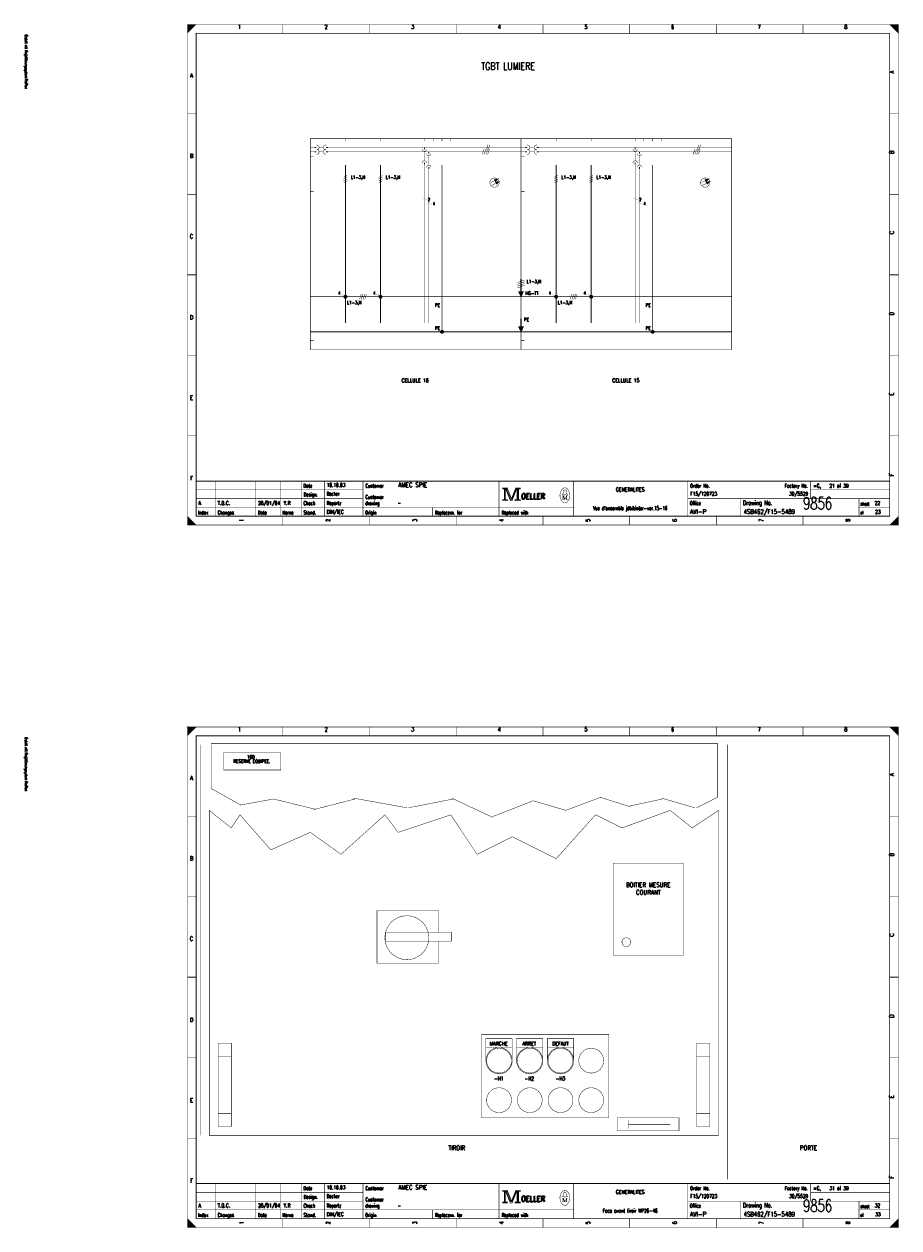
# Model space of a CAD drawing. Header units: centimetres. Extents: x 0 to 491, y -1040 to 69.
# Tile 156 of 181: x 91 to 141, y -120 to -51. Entities that reach past the tile are written whole.
import ezdxf
from ezdxf.enums import TextEntityAlignment as Align

# ---------------------------------------------------------------- set-up
doc = ezdxf.new("R2010")
doc.units = ezdxf.units.CM
doc.header["$MEASUREMENT"] = 0
doc.linetypes.add('GESTRICHELT', pattern=[3.75, 3, -0.75])
doc.linetypes.add('STRICH-PUNKT', pattern=[4.7, 3, -0.75, 0.2, -0.75])
doc.layers.get('0').update_dxf_attribs({"color": 9, "linetype": 'CONTINUOUS'})
doc.styles.get("Standard").update_dxf_attribs({"font": 'romans.shx', "bigfont": 'TXT.shx'})

msp = doc.modelspace()

# ---------------------------------------------------------------- linework, layer by layer
at = {"color": 0, "flags": 128}
for points, const_width in [([(100, -65.75), (100, -51.5), (140.5, -51.5), (140.5, -80), (100, -80), (100, -65.75)], 0.025), ([(100, -51.5), (100.5, -51.5), (100, -52), (100, -51.5)], 0.025), ([(100.025, -51.5), (100.025, -51.975), (100.05, -51.95), (100.05, -51.5), (100.075, -51.5), (100.075, -51.925), (100.1, -51.9), (100.1, -51.5), (100.125, -51.5), (100.125, -51.875), (100.15, -51.85), (100.15, -51.5), (100.175, -51.5), (100.175, -51.825), (100.2, -51.8)], 0.025), ([(100.2, -51.8), (100.2, -51.5), (100.225, -51.5), (100.225, -51.775), (100.25, -51.75), (100.25, -51.5), (100.275, -51.5), (100.275, -51.725), (100.3, -51.7), (100.3, -51.5), (100.325, -51.5), (100.325, -51.675), (100.35, -51.65), (100.35, -51.5), (100.375, -51.5)], 0.025), ([(100.375, -51.5), (100.375, -51.625), (100.4, -51.6), (100.4, -51.5), (100.425, -51.5), (100.425, -51.575), (100.45, -51.55), (100.45, -51.5), (100.475, -51.5), (100.475, -51.525)], 0.025), ([(140, -51.5), (140.5, -52), (140.475, -51.975), (140.475, -51.5), (140.45, -51.5), (140.45, -51.95), (140.425, -51.925), (140.425, -51.5), (140.4, -51.5), (140.4, -51.9), (140.375, -51.875), (140.375, -51.5), (140.35, -51.5), (140.35, -51.85), (140.325, -51.825)], 0.025), ([(140.15, -51.65), (140.15, -51.5), (140.125, -51.5), (140.125, -51.625), (140.1, -51.6), (140.1, -51.5), (140.075, -51.5), (140.075, -51.575), (140.05, -51.55), (140.05, -51.5), (140.025, -51.5), (140.025, -51.525)], 0.025), ([(140.325, -51.825), (140.325, -51.5), (140.3, -51.5), (140.3, -51.8), (140.275, -51.775), (140.275, -51.5), (140.25, -51.5), (140.25, -51.75), (140.225, -51.725), (140.225, -51.5), (140.2, -51.5), (140.2, -51.7), (140.175, -51.675), (140.175, -51.5), (140.15, -51.5)], 0.025), ([(117.509, -60.328), (117.494, -60.335), (117.501, -60.351)], 0.05), ([(117.659, -60.312), (117.501, -60.351), (117.541, -60.43), (117.659, -60.312)], 0.05), ([(129.509, -60.328), (129.494, -60.335), (129.501, -60.351)], 0.05), ([(129.659, -60.312), (129.501, -60.351), (129.541, -60.43), (129.659, -60.312)], 0.05), ([(117.579, -60.468), (117.564, -60.475), (117.571, -60.491)], 0.05), ([(117.729, -60.451), (117.571, -60.491), (117.611, -60.57), (117.729, -60.451)], 0.05), ([(129.579, -60.468), (129.564, -60.475), (129.571, -60.491)], 0.05), ([(129.729, -60.451), (129.571, -60.491), (129.611, -60.57), (129.729, -60.451)], 0.05), ([(119, -67), (118.85, -66.7), (119.15, -66.7), (119, -67)], 0.025), ([(118.88, -66.73), (119.12, -66.73), (119.1, -66.76), (118.89, -66.76), (118.91, -66.8), (119.09, -66.8), (119.07, -66.84), (118.93, -66.84), (118.95, -66.87), (119.06, -66.87), (119.04, -66.9), (118.96, -66.9), (118.98, -66.93), (119.03, -66.93), (119.01, -66.96)], 0.05), ([(119, -69), (118.85, -68.7), (119.15, -68.7), (119, -69)], 0.025), ([(118.88, -68.73), (119.12, -68.73), (119.1, -68.76), (118.89, -68.76), (118.91, -68.8), (119.09, -68.8), (119.07, -68.84), (118.93, -68.84), (118.95, -68.87), (119.06, -68.87), (119.04, -68.9), (118.96, -68.9), (118.98, -68.93), (119.03, -68.93), (119.01, -68.96)], 0.05), ([(117.95, -77.88), (117.95, -77.95), (118.05, -77.95), (118.05, -78.55), (117.95, -78.55), (117.95, -78.62), (118.22, -78.62), (118.22, -78.55), (118.12, -78.55), (118.12, -77.95), (118.22, -77.95), (118.22, -77.88), (117.95, -77.88)], 0.025), ([(118.07, -77.93), (118.07, -78.57), (118.1, -78.57), (118.1, -77.93)], 0.025), ([(118.12, -77.95), (118.39, -78.62), (118.49, -78.62), (118.76, -77.95)], 0.025), ([(118.18, -77.95), (118.42, -78.54), (118.46, -78.54)], 0.025), ([(118.22, -77.88), (118.46, -78.48), (118.7, -77.88)], 0.025), ([(118.22, -77.95), (118.44, -78.51), (118.47, -78.51)], 0.025), ([(118.46, -78.58), (118.49, -78.58), (118.74, -77.95)], 0.025), ([(118.46, -78.54), (118.48, -78.54), (118.72, -77.95)], 0.025), ([(118.76, -77.95), (118.76, -78.55), (118.66, -78.55), (118.66, -78.62), (118.71, -78.62)], 0.025), ([(118.7, -77.88), (118.7, -77.95), (118.8, -77.95), (118.8, -78.55), (118.7, -78.55), (118.7, -78.62), (118.97, -78.62), (118.97, -78.55), (118.87, -78.55), (118.87, -77.95), (118.97, -77.95), (118.97, -77.88), (118.7, -77.88)], 0.025), ([(118.78, -77.93), (118.78, -78.57), (118.83, -78.57), (118.83, -77.93), (118.85, -77.93), (118.85, -78.57)], 0.025), ([(121.48, -78.26), (121.35, -78.26), (121.35, -78.24), (121.4, -78.2), (121.43, -78.04)], 0.025), ([(121.48, -78.01), (121.48, -77.98), (121.52, -77.98), (121.52, -78.01)], 0.025), ([(121.52, -78.26), (121.65, -78.26), (121.65, -78.24), (121.6, -78.2), (121.57, -78.04)], 0.025), ([(121.39, -78.33), (121.39, -78.54), (121.35, -78.54)], 0.025), ([(121.39, -78.33), (121.48, -78.54), (121.51, -78.54)], 0.025), ([(100, -79.5), (100, -80), (100.5, -80), (100, -79.5), (100.025, -79.525), (100.025, -80), (100.05, -80), (100.05, -79.55), (100.075, -79.575), (100.075, -80), (100.1, -80), (100.1, -79.6), (100.125, -79.625), (100.125, -80), (100.15, -80)], 0.025), ([(140.475, -79.525), (140.475, -80), (140.45, -80), (140.45, -79.55), (140.425, -79.575), (140.425, -80), (140.4, -80), (140.4, -79.6), (140.375, -79.625), (140.375, -80), (140.35, -80), (140.35, -79.65), (140.325, -79.675), (140.325, -80), (140.3, -80)], 0.025), ([(100.15, -80), (100.15, -79.65), (100.175, -79.675), (100.175, -80), (100.2, -80), (100.2, -79.7), (100.225, -79.725), (100.225, -80), (100.25, -80), (100.25, -79.75), (100.275, -79.775), (100.275, -80), (100.3, -80), (100.3, -79.8), (100.325, -79.825)], 0.025), ([(100.325, -79.825), (100.325, -80), (100.35, -80), (100.35, -79.85), (100.375, -79.875), (100.375, -80), (100.4, -80), (100.4, -79.9), (100.425, -79.925), (100.425, -80), (100.45, -80), (100.45, -79.95), (100.475, -79.975)], 0.025), ([(140.125, -79.875), (140.125, -80), (140.1, -80), (140.1, -79.9), (140.075, -79.925), (140.075, -80), (140.05, -80), (140.05, -79.95), (140.025, -79.975), (140.025, -80)], 0.025), ([(140.3, -80), (140.3, -79.7), (140.275, -79.725), (140.275, -80), (140.25, -80), (140.25, -79.75), (140.225, -79.775), (140.225, -80), (140.2, -80), (140.2, -79.8), (140.175, -79.825), (140.175, -80), (140.15, -80), (140.15, -79.85), (140.125, -79.875)], 0.025), ([(100, -105.75), (100, -91.5), (140.5, -91.5), (140.5, -120), (100, -120), (100, -105.75)], 0.025), ([(100, -91.5), (100.5, -91.5), (100, -92), (100, -91.5)], 0.025), ([(100.025, -91.5), (100.025, -91.975), (100.05, -91.95), (100.05, -91.5), (100.075, -91.5), (100.075, -91.925), (100.1, -91.9), (100.1, -91.5), (100.125, -91.5), (100.125, -91.875), (100.15, -91.85), (100.15, -91.5), (100.175, -91.5), (100.175, -91.825), (100.2, -91.8)], 0.025), ([(100.2, -91.8), (100.2, -91.5), (100.225, -91.5), (100.225, -91.775), (100.25, -91.75), (100.25, -91.5), (100.275, -91.5), (100.275, -91.725), (100.3, -91.7), (100.3, -91.5), (100.325, -91.5), (100.325, -91.675), (100.35, -91.65), (100.35, -91.5), (100.375, -91.5)], 0.025), ([(100.375, -91.5), (100.375, -91.625), (100.4, -91.6), (100.4, -91.5), (100.425, -91.5), (100.425, -91.575), (100.45, -91.55), (100.45, -91.5), (100.475, -91.5), (100.475, -91.525)], 0.025), ([(140, -91.5), (140.5, -92), (140.475, -91.975), (140.475, -91.5), (140.45, -91.5), (140.45, -91.95), (140.425, -91.925), (140.425, -91.5), (140.4, -91.5), (140.4, -91.9), (140.375, -91.875), (140.375, -91.5), (140.35, -91.5), (140.35, -91.85), (140.325, -91.825)], 0.025), ([(140.15, -91.65), (140.15, -91.5), (140.125, -91.5), (140.125, -91.625), (140.1, -91.6), (140.1, -91.5), (140.075, -91.5), (140.075, -91.575), (140.05, -91.55), (140.05, -91.5), (140.025, -91.5), (140.025, -91.525)], 0.025), ([(140.325, -91.825), (140.325, -91.5), (140.3, -91.5), (140.3, -91.8), (140.275, -91.775), (140.275, -91.5), (140.25, -91.5), (140.25, -91.75), (140.225, -91.725), (140.225, -91.5), (140.2, -91.5), (140.2, -91.7), (140.175, -91.675), (140.175, -91.5), (140.15, -91.5)], 0.025), ([(130.2, -95.5), (130.2, -92.45), (101.35, -92.45)], 0.025), ([(130.25, -96.25), (130.25, -114.75), (101.25, -114.75), (101.25, -96.25), (102.5, -97.25), (103, -96.5), (104.75, -98.5), (107, -97.5), (108.75, -98.75), (111.25, -96.5), (112, -97.5), (115, -96.5), (116.5, -98.75), (118.5, -97.75), (121, -99), (123.25, -96.5), (124.75, -97.25), (127.5, -96.25), (128.75, -97.25), (130.25, -96.25)], 0.025), ([(110.8, -101.95), (114.3, -101.95), (114.3, -103.2)], 0.025), ([(114.3, -103.7), (114.3, -104.95), (110.8, -104.95), (110.8, -101.95)], 0.025), ([(116.75, -109), (124, -109), (124, -113.75), (116.75, -113.75)], 0.025), ([(117, -110.5), (117, -109.25), (118.5, -109.25), (118.5, -110.5)], 0.025), ([(118.75, -110.5), (118.75, -109.25), (120.25, -109.25), (120.25, -110.5)], 0.025), ([(120.5, -110.5), (120.5, -109.25), (122, -109.25), (122, -110.5)], 0.025), ([(117.95, -117.88), (117.95, -117.95), (118.05, -117.95), (118.05, -118.55), (117.95, -118.55), (117.95, -118.62), (118.22, -118.62), (118.22, -118.55), (118.12, -118.55), (118.12, -117.95), (118.22, -117.95), (118.22, -117.88), (117.95, -117.88)], 0.025), ([(118.22, -117.88), (118.46, -118.48), (118.7, -117.88)], 0.025), ([(118.7, -117.88), (118.7, -117.95), (118.8, -117.95), (118.8, -118.55), (118.7, -118.55), (118.7, -118.62), (118.97, -118.62), (118.97, -118.55), (118.87, -118.55), (118.87, -117.95), (118.97, -117.95), (118.97, -117.88), (118.7, -117.88)], 0.025), ([(118.07, -117.93), (118.07, -118.57), (118.1, -118.57), (118.1, -117.93)], 0.025), ([(118.12, -117.95), (118.39, -118.62), (118.49, -118.62), (118.76, -117.95)], 0.025), ([(118.18, -117.95), (118.42, -118.54), (118.46, -118.54)], 0.025), ([(118.22, -117.95), (118.44, -118.51), (118.47, -118.51)], 0.025), ([(118.46, -118.58), (118.49, -118.58), (118.74, -117.95)], 0.025), ([(118.46, -118.54), (118.48, -118.54), (118.72, -117.95)], 0.025), ([(118.76, -117.95), (118.76, -118.55), (118.66, -118.55), (118.66, -118.62), (118.71, -118.62)], 0.025), ([(118.78, -117.93), (118.78, -118.57), (118.83, -118.57), (118.83, -117.93), (118.85, -117.93), (118.85, -118.57)], 0.025), ([(121.48, -118.26), (121.35, -118.26), (121.35, -118.24), (121.4, -118.2), (121.43, -118.04)], 0.025), ([(121.39, -118.33), (121.39, -118.54), (121.35, -118.54)], 0.025), ([(121.39, -118.33), (121.48, -118.54), (121.51, -118.54)], 0.025), ([(121.48, -118.01), (121.48, -117.98), (121.52, -117.98), (121.52, -118.01)], 0.025), ([(121.52, -118.26), (121.65, -118.26), (121.65, -118.24), (121.6, -118.2), (121.57, -118.04)], 0.025), ([(100, -119.5), (100, -120), (100.5, -120), (100, -119.5), (100.025, -119.525), (100.025, -120), (100.05, -120), (100.05, -119.55), (100.075, -119.575), (100.075, -120), (100.1, -120), (100.1, -119.6), (100.125, -119.625), (100.125, -120), (100.15, -120)], 0.025), ([(100.15, -120), (100.15, -119.65), (100.175, -119.675), (100.175, -120), (100.2, -120), (100.2, -119.7), (100.225, -119.725), (100.225, -120), (100.25, -120), (100.25, -119.75), (100.275, -119.775), (100.275, -120), (100.3, -120), (100.3, -119.8), (100.325, -119.825)], 0.025), ([(100.325, -119.825), (100.325, -120), (100.35, -120), (100.35, -119.85), (100.375, -119.875), (100.375, -120), (100.4, -120), (100.4, -119.9), (100.425, -119.925), (100.425, -120), (100.45, -120), (100.45, -119.95), (100.475, -119.975)], 0.025), ([(140.125, -119.875), (140.125, -120), (140.1, -120), (140.1, -119.9), (140.075, -119.925), (140.075, -120), (140.05, -120), (140.05, -119.95), (140.025, -119.975), (140.025, -120)], 0.025), ([(140.3, -120), (140.3, -119.7), (140.275, -119.725), (140.275, -120), (140.25, -120), (140.25, -119.75), (140.225, -119.775), (140.225, -120), (140.2, -120), (140.2, -119.8), (140.175, -119.825), (140.175, -120), (140.15, -120), (140.15, -119.85), (140.125, -119.875)], 0.025), ([(140.475, -119.525), (140.475, -120), (140.45, -120), (140.45, -119.55), (140.425, -119.575), (140.425, -120), (140.4, -120), (140.4, -119.6), (140.375, -119.625), (140.375, -120), (140.35, -120), (140.35, -119.65), (140.325, -119.675), (140.325, -120), (140.3, -120)], 0.025)]:
    msp.add_lwpolyline(points, dxfattribs=dict(at, const_width=const_width))
for points, const_width in [([(100, -51.5), (140.5, -51.5), (140.5, -80), (100, -80)], 0.025), ([(100.5, -52), (140, -52), (140, -79.5), (100.5, -79.5)], 0.05), ([(100.5, -52), (140, -52), (140, -79.5), (100.5, -79.5)], 0.025), ([(107, -58), (119, -58), (119, -70), (107, -70)], 0.025), ([(119, -58), (131, -58), (131, -70), (119, -70)], 0.025), ([(117.97, -77.9), (118.2, -77.9), (118.2, -77.93), (117.97, -77.93)], 0.025), ([(118.72, -77.9), (118.95, -77.9), (118.95, -77.93), (118.72, -77.93)], 0.025), ([(117.97, -78.57), (118.2, -78.57), (118.2, -78.6), (117.97, -78.6)], 0.025), ([(118.68, -78.57), (118.95, -78.57), (118.95, -78.6), (118.68, -78.6)], 0.025), ([(121.48, -78.26), (121.52, -78.26), (121.52, -78.29), (121.48, -78.29)], 0.025), ([(100, -91.5), (140.5, -91.5), (140.5, -120), (100, -120)], 0.025), ([(100.5, -92), (140, -92), (140, -119.5), (100.5, -119.5)], 0.05), ([(100.5, -92), (140, -92), (140, -119.5), (100.5, -119.5)], 0.025), ([(102.075, -92.95), (105.325, -92.95), (105.325, -93.95), (102.075, -93.95)], 0.025), ([(124.25, -99.25), (128.25, -99.25), (128.25, -104.5), (124.25, -104.5)], 0.025), ([(111.3, -103.2), (115.05, -103.2), (115.05, -103.7), (111.3, -103.7)], 0.025), ([(101.75, -109.5), (102.5, -109.5), (102.5, -114.25), (101.75, -114.25)], 0.025), ([(124.5, -113.75), (128, -113.75), (128, -114.5), (124.5, -114.5)], 0.025), ([(117.97, -117.9), (118.2, -117.9), (118.2, -117.93), (117.97, -117.93)], 0.025), ([(118.72, -117.9), (118.95, -117.9), (118.95, -117.93), (118.72, -117.93)], 0.025), ([(117.97, -118.57), (118.2, -118.57), (118.2, -118.6), (117.97, -118.6)], 0.025), ([(118.68, -118.57), (118.95, -118.57), (118.95, -118.6), (118.68, -118.6)], 0.025), ([(121.48, -118.26), (121.52, -118.26), (121.52, -118.29), (121.48, -118.29)], 0.025)]:
    msp.add_lwpolyline(points, close=True, dxfattribs=dict(at, const_width=const_width))
at = {"color": 0}
for points, const_width in [([(105.438, -51.5), (105.438, -52)], 0.025), ([(110.375, -51.5), (110.375, -52)], 0.025), ([(115.312, -51.5), (115.312, -52)], 0.025), ([(120.25, -52), (120.25, -51.5)], 0.05), ([(120.25, -51.5), (120.25, -52)], 0.025), ([(125.188, -51.5), (125.188, -52)], 0.025), ([(130.125, -51.5), (130.125, -52)], 0.025), ([(135.062, -51.5), (135.062, -52)], 0.025), ([(100, -56.583), (100.5, -56.583)], 0.025), ([(140.5, -56.583), (140, -56.583)], 0.025), ([(109, -58), (109, -58.15)], 0.025), ([(111, -58), (111, -58.15)], 0.025), ([(113.5, -58), (113.5, -58.15)], 0.025), ([(114, -58), (114, -58.15)], 0.025), ([(114.5, -58), (114.5, -58.15)], 0.025), ([(115, -58), (115, -58.15)], 0.025), ([(121, -58), (121, -58.15)], 0.025), ([(123, -58), (123, -58.15)], 0.025), ([(125.5, -58), (125.5, -58.15)], 0.025), ([(126, -58), (126, -58.15)], 0.025), ([(126.5, -58), (126.5, -58.15)], 0.025), ([(127, -58), (127, -58.15)], 0.025), ([(107.25, -58.5), (107, -58.5)], 0.025), ([(107, -58.5), (107.2, -58.5)], 0.025), ([(107.25, -58.75), (107, -58.75)], 0.025), ([(107.25, -58.5), (107.35, -58.5)], 0.05), ([(107.25, -58.75), (107.35, -58.75)], 0.05), ([(107.75, -58.5), (107.5, -58.5)], 0.025), ([(107.75, -58.75), (107.5, -58.75)], 0.025), ([(108, -58.5), (107.9, -58.5)], 0.05), ([(108, -58.75), (107.9, -58.75)], 0.05), ([(108, -58.5), (111, -58.5)], 0.025), ([(108, -58.75), (111, -58.75)], 0.025), ([(111, -58.5), (113, -58.5)], 0.025), ([(111, -58.75), (113, -58.75)], 0.025), ([(113, -58.5), (115, -58.5)], 0.025), ([(113, -58.75), (115, -58.75)], 0.025), ([(113.5, -58.5), (113.5, -58.6)], 0.05), ([(113.5, -59.26), (113.5, -58.72)], 0.025), ([(113.75, -58.75), (113.75, -58.85)], 0.05), ([(115, -58.5), (117, -58.5)], 0.025), ([(115, -58.75), (117, -58.75)], 0.025), ([(116.9, -58.6), (116.8, -58.9)], 0.025), ([(117, -58.6), (116.9, -58.9)], 0.025), ([(117, -58.5), (119, -58.5)], 0.025), ([(117.1, -58.6), (117, -58.9)], 0.025), ([(117, -58.75), (119, -58.75)], 0.025), ([(117.125, -58.35), (117.025, -58.65)], 0.025), ([(117.2, -58.6), (117.1, -58.9)], 0.025), ([(117.225, -58.35), (117.125, -58.65)], 0.025), ([(119.25, -58.5), (119, -58.5)], 0.025), ([(119, -58.5), (119.2, -58.5)], 0.025), ([(119.25, -58.75), (119, -58.75)], 0.025), ([(119.25, -58.5), (119.35, -58.5)], 0.05), ([(119.25, -58.75), (119.35, -58.75)], 0.05), ([(119.75, -58.5), (119.5, -58.5)], 0.025), ([(119.75, -58.75), (119.5, -58.75)], 0.025), ([(120, -58.5), (119.9, -58.5)], 0.05), ([(120, -58.75), (119.9, -58.75)], 0.05), ([(120, -58.5), (123, -58.5)], 0.025), ([(120, -58.75), (123, -58.75)], 0.025), ([(123, -58.5), (125, -58.5)], 0.025), ([(123, -58.75), (125, -58.75)], 0.025), ([(125, -58.5), (127, -58.5)], 0.025), ([(125, -58.75), (127, -58.75)], 0.025), ([(125.5, -58.5), (125.5, -58.6)], 0.05), ([(125.5, -59.26), (125.5, -58.72)], 0.025), ([(125.75, -58.75), (125.75, -58.85)], 0.05), ([(127, -58.5), (129, -58.5)], 0.025), ([(127, -58.75), (129, -58.75)], 0.025), ([(128.9, -58.6), (128.8, -58.9)], 0.025), ([(129, -58.6), (128.9, -58.9)], 0.025), ([(129, -58.5), (131, -58.5)], 0.025), ([(129.1, -58.6), (129, -58.9)], 0.025), ([(129, -58.75), (131, -58.75)], 0.025), ([(129.125, -58.35), (129.025, -58.65)], 0.025), ([(129.2, -58.6), (129.1, -58.9)], 0.025), ([(129.225, -58.35), (129.125, -58.65)], 0.025), ([(107, -59), (107.2, -59)], 0.025), ([(109, -59.5), (109, -68.5)], 0.05), ([(111, -59.5), (111, -68.5)], 0.05), ([(113.5, -59.47), (113.5, -59.37)], 0.05), ([(113.5, -59.44), (113.5, -68.5)], 0.025), ([(113.75, -59.72), (113.75, -59.62)], 0.05), ([(113.75, -59.51), (113.75, -58.97)], 0.025), ([(119, -59), (119.2, -59)], 0.025), ([(121, -59.5), (121, -68.5)], 0.05), ([(123, -59.5), (123, -68.5)], 0.05), ([(125.5, -59.47), (125.5, -59.37)], 0.05), ([(125.5, -59.44), (125.5, -68.5)], 0.025), ([(125.75, -59.72), (125.75, -59.62)], 0.05), ([(125.75, -59.51), (125.75, -58.97)], 0.025), ([(109.1, -60.1), (108.9, -60.2)], 0.025), ([(109.1, -60.2), (108.9, -60.3)], 0.025), ([(109.1, -60.3), (108.9, -60.4)], 0.025), ([(111.1, -60.1), (110.9, -60.2)], 0.025), ([(111.1, -60.2), (110.9, -60.3)], 0.025), ([(111.1, -60.3), (110.9, -60.4)], 0.025), ([(113.75, -59.75), (113.75, -68.5)], 0.025), ([(117.282, -60.5), (117.66, -60.311)], 0.025), ([(117.501, -60.333), (117.659, -60.312)], 0.05), ([(117.517, -60.368), (117.659, -60.312)], 0.05), ([(117.659, -60.312), (117.532, -60.414)], 0.05), ([(117.659, -60.312), (117.541, -60.391)], 0.05), ([(121.1, -60.1), (120.9, -60.2)], 0.025), ([(121.1, -60.2), (120.9, -60.3)], 0.025), ([(121.1, -60.3), (120.9, -60.4)], 0.025), ([(123.1, -60.1), (122.9, -60.2)], 0.025), ([(123.1, -60.2), (122.9, -60.3)], 0.025), ([(123.1, -60.3), (122.9, -60.4)], 0.025), ([(125.75, -59.75), (125.75, -68.5)], 0.025), ([(129.282, -60.5), (129.66, -60.311)], 0.025), ([(129.501, -60.333), (129.659, -60.312)], 0.05), ([(129.518, -60.368), (129.659, -60.312)], 0.05), ([(129.659, -60.312), (129.532, -60.414)], 0.05), ([(129.659, -60.312), (129.541, -60.391)], 0.05), ([(107, -61), (107.2, -61)], 0.025), ([(109.1, -60.4), (108.9, -60.5)], 0.025), ([(111.1, -60.4), (110.9, -60.5)], 0.025), ([(117.345, -60.654), (117.73, -60.451)], 0.025), ([(117.571, -60.472), (117.729, -60.451)], 0.05), ([(117.588, -60.507), (117.729, -60.451)], 0.05), ([(117.729, -60.451), (117.603, -60.554)], 0.05), ([(117.729, -60.451), (117.611, -60.531)], 0.05), ([(119, -61), (119.2, -61)], 0.025), ([(121.1, -60.4), (120.9, -60.5)], 0.025), ([(123.1, -60.4), (122.9, -60.5)], 0.025), ([(129.345, -60.654), (129.73, -60.451)], 0.025), ([(129.571, -60.472), (129.729, -60.451)], 0.05), ([(129.588, -60.507), (129.729, -60.451)], 0.05), ([(129.729, -60.451), (129.603, -60.554)], 0.05), ([(129.729, -60.451), (129.611, -60.531)], 0.05), ([(100, -61.167), (100.5, -61.167)], 0.025), ([(113.42, -61.39), (113.67, -61.49)], 0.01), ([(113.67, -61.64), (113.92, -61.74)], 0.01), ([(125.42, -61.39), (125.67, -61.49)], 0.01), ([(125.67, -61.64), (125.92, -61.74)], 0.01), ([(140.5, -61.167), (140, -61.167)], 0.025), ([(100.5, -65.75), (100, -65.75)], 0.05), ([(100, -65.75), (100.5, -65.75)], 0.025), ([(140, -65.75), (140.5, -65.75)], 0.05), ([(140.5, -65.75), (140, -65.75)], 0.025), ([(118.8, -66.2), (119.2, -66.05)], 0.025), ([(118.8, -66.3), (119.2, -66.15)], 0.025), ([(118.8, -66.4), (119.2, -66.25)], 0.025), ([(118.8, -66.5), (119.2, -66.35)], 0.025), ([(118.99, -66), (118.99, -66.71)], 0.05), ([(119.01, -66.71), (119.01, -66)], 0.05), ([(119, -66), (119, -67)], 0.025), ([(107, -67), (111, -67)], 0.05), ([(107, -67), (107.2, -67)], 0.025), ([(108.733, -66.85), (108.933, -66.95)], 0.01), ([(109.9, -66.85), (109.8, -67.15)], 0.025), ([(110, -66.85), (109.9, -67.15)], 0.025), ([(110.1, -66.85), (110, -67.15)], 0.025), ([(110.2, -66.85), (110.1, -67.15)], 0.025), ([(110.733, -66.85), (110.933, -66.95)], 0.01), ([(111, -67), (113, -67)], 0.05), ([(113, -67), (115, -67)], 0.05), ([(115, -67), (117, -67)], 0.05), ([(117, -67), (119, -67)], 0.05), ([(119, -67), (123, -67)], 0.05), ([(119, -67), (119.2, -67)], 0.025), ([(120.733, -66.85), (120.933, -66.95)], 0.01), ([(121.9, -66.85), (121.8, -67.15)], 0.025), ([(122, -66.85), (121.9, -67.15)], 0.025), ([(122.1, -66.85), (122, -67.15)], 0.025), ([(122.2, -66.85), (122.1, -67.15)], 0.025), ([(122.733, -66.85), (122.933, -66.95)], 0.01), ([(123, -67), (125, -67)], 0.05), ([(125, -67), (127, -67)], 0.05), ([(127, -67), (129, -67)], 0.05), ([(129, -67), (131, -67)], 0.05), ([(118.99, -68.25), (118.99, -68.7)], 0.05), ([(119, -68.25), (119, -68.7)], 0.05), ([(119.01, -68.25), (119.01, -68.7)], 0.05), ([(107, -69), (107.2, -69)], 0.025), ([(119, -69), (119.2, -69)], 0.025), ([(107, -69.5), (107.2, -69.5)], 0.025), ([(119, -69.5), (119.2, -69.5)], 0.025), ([(100, -70.333), (100.5, -70.333)], 0.025), ([(140.5, -70.333), (140, -70.333)], 0.025), ([(100, -74.917), (100.5, -74.917)], 0.025), ([(140.5, -74.917), (140, -74.917)], 0.025), ([(140, -77.5), (100.5, -77.5)], 0.05), ([(100.5, -78), (110, -78)], 0.025), ([(101.6, -79.5), (101.6, -77.5)], 0.025), ([(103.9, -79.5), (103.9, -77.5)], 0.025), ([(105.3, -79.5), (105.3, -77.5)], 0.025), ([(106.5, -77.5), (106.5, -79.5)], 0.025), ([(107.8, -77.5), (107.8, -79.5)], 0.025), ([(110, -77.5), (110, -79.5)], 0.025), ([(117.75, -77.5), (117.75, -79.5)], 0.025), ([(118.15, -77.95), (118.4, -78.58)], 0.025), ([(118.47, -78.51), (118.7, -77.94)], 0.025), ([(121.46, -78.01), (121.55, -78.01)], 0.025), ([(122, -77.5), (122, -79.5)], 0.025), ([(128.5, -77.5), (128.5, -79.5)], 0.025), ([(135.5, -77.5), (135.5, -78.5)], 0.025), ([(135.5, -78), (140, -78)], 0.025), ([(100.5, -78.5), (110, -78.5)], 0.025), ([(118.4, -78.58), (118.46, -78.58)], 0.025), ([(121.35, -78.33), (121.42, -78.33)], 0.025), ([(121.39, -78.54), (121.43, -78.54)], 0.025), ([(121.42, -78.33), (121.51, -78.54)], 0.025), ([(121.51, -78.54), (121.59, -78.33)], 0.025), ([(121.65, -78.54), (121.57, -78.54)], 0.025), ([(121.59, -78.54), (121.59, -78.33)], 0.025), ([(121.59, -78.33), (121.65, -78.33)], 0.025), ([(121.61, -78.33), (121.61, -78.54)], 0.025), ([(128.5, -78.5), (140, -78.5)], 0.025), ([(131.5, -78.5), (131.5, -79.5)], 0.025), ([(138.25, -78.5), (138.25, -79.5)], 0.025), ([(100.5, -79), (122, -79)], 0.025), ([(105.438, -80), (105.438, -79.5)], 0.025), ([(110.375, -80), (110.375, -79.5)], 0.025), ([(113.95, -79), (113.95, -79.5)], 0.025), ([(115.312, -80), (115.312, -79.5)], 0.025), ([(120.25, -79.5), (120.25, -80)], 0.05), ([(120.25, -80), (120.25, -79.5)], 0.025), ([(125.188, -80), (125.188, -79.5)], 0.025), ([(130.125, -80), (130.125, -79.5)], 0.025), ([(135.062, -80), (135.062, -79.5)], 0.025), ([(138.25, -79), (140, -79)], 0.025), ([(140.5, -79.5), (140, -80)], 0.025), ([(100.475, -80), (100.475, -79.975)], 0.025), ([(99.95, -91.5), (100.05, -91.5)], 0.025), ([(99.95, -91.5), (100.05, -91.5)], 0.025), ([(100, -91.45), (100, -91.55)], 0.025), ([(100, -91.45), (100, -91.55)], 0.025), ([(105.438, -91.5), (105.438, -92)], 0.025), ([(110.375, -91.5), (110.375, -92)], 0.025), ([(115.312, -91.5), (115.312, -92)], 0.025), ([(120.25, -92), (120.25, -91.5)], 0.05), ([(120.25, -91.5), (120.25, -92)], 0.025), ([(125.188, -91.5), (125.188, -92)], 0.025), ([(130.125, -91.5), (130.125, -92)], 0.025), ([(135.062, -91.5), (135.062, -92)], 0.025), ([(100.75, -92.5), (100.75, -114.75)], 0.025), ([(101.35, -92.5), (101.35, -95)], 0.025), ([(130.75, -92.5), (130.75, -114.75)], 0.025), ([(101.35, -95), (103.05, -95.95)], 0.025), ([(103, -95.95), (104.9, -95.6)], 0.025), ([(104.9, -95.6), (107.35, -96.2)], 0.025), ([(107.2, -96.2), (109.55, -95.6)], 0.025), ([(109.45, -95.55), (112.5, -96.1)], 0.025), ([(112.6, -96.1), (115.15, -95.6)], 0.025), ([(115.05, -95.55), (117.4, -96.65)], 0.025), ([(117.4, -96.6), (119.7, -95.7)], 0.025), ([(119.7, -95.7), (121.55, -96.25)], 0.025), ([(121.55, -96.25), (123.55, -95.5)], 0.025), ([(123.5, -95.5), (125.25, -96.05)], 0.025), ([(125.2, -96), (127.05, -95.6)], 0.025), ([(127, -95.55), (128.9, -96.1)], 0.025), ([(130.2, -95.5), (129, -96.1)], 0.025), ([(100, -96.584), (100.5, -96.584)], 0.025), ([(140.5, -96.584), (140, -96.584)], 0.025), ([(100, -101.167), (100.5, -101.167)], 0.025), ([(140.5, -101.167), (140, -101.167)], 0.025), ([(100.5, -105.75), (100, -105.75)], 0.05), ([(100, -105.75), (100.5, -105.75)], 0.025), ([(140, -105.75), (140.5, -105.75)], 0.05), ([(140.5, -105.75), (140, -105.75)], 0.025), ([(116.75, -109), (116.75, -113.75)], 0.025), ([(102.5, -109.5), (102.5, -114.25)], 0.025), ([(129, -109.5), (129, -114.25)], 0.025), ([(129, -109.5), (129.75, -109.5)], 0.025), ([(129.75, -109.5), (129.75, -114.25)], 0.025), ([(100, -110.334), (100.5, -110.334)], 0.025), ([(101.75, -110.25), (102.5, -110.25)], 0.025), ([(118.5, -109.75), (117, -109.75)], 0.025), ([(120.25, -109.75), (118.75, -109.75)], 0.025), ([(122, -109.75), (120.5, -109.75)], 0.025), ([(129, -110.25), (129.75, -110.25)], 0.025), ([(140.5, -110.334), (140, -110.334)], 0.025), ([(101.75, -113.5), (102.5, -113.5)], 0.025), ([(129, -113.5), (129.75, -113.5)], 0.025), ([(125.125, -113.875), (125.125, -114.375)], 0.025), ([(125.125, -114.125), (127.5, -114.125)], 0.025), ([(129, -114.25), (129.75, -114.25)], 0.025), ([(130.75, -114.25), (130.75, -117.25)], 0.025), ([(100, -114.917), (100.5, -114.917)], 0.025), ([(140.5, -114.917), (140, -114.917)], 0.025), ([(140, -117.5), (100.5, -117.5)], 0.05), ([(101.6, -119.5), (101.6, -117.5)], 0.025), ([(103.9, -119.5), (103.9, -117.5)], 0.025), ([(105.3, -119.5), (105.3, -117.5)], 0.025), ([(106.5, -117.5), (106.5, -119.5)], 0.025), ([(107.8, -117.5), (107.8, -119.5)], 0.025), ([(110, -117.5), (110, -119.5)], 0.025), ([(117.75, -117.5), (117.75, -119.5)], 0.025), ([(122, -117.5), (122, -119.5)], 0.025), ([(128.5, -117.5), (128.5, -119.5)], 0.025), ([(135.5, -117.5), (135.5, -118.5)], 0.025), ([(100.5, -118), (110, -118)], 0.025), ([(100.5, -118.5), (110, -118.5)], 0.025), ([(118.15, -117.95), (118.4, -118.58)], 0.025), ([(118.4, -118.58), (118.46, -118.58)], 0.025), ([(118.47, -118.51), (118.7, -117.94)], 0.025), ([(121.35, -118.33), (121.42, -118.33)], 0.025), ([(121.39, -118.54), (121.43, -118.54)], 0.025), ([(121.42, -118.33), (121.51, -118.54)], 0.025), ([(121.46, -118.01), (121.55, -118.01)], 0.025), ([(121.51, -118.54), (121.59, -118.33)], 0.025), ([(121.65, -118.54), (121.57, -118.54)], 0.025), ([(121.59, -118.54), (121.59, -118.33)], 0.025), ([(121.59, -118.33), (121.65, -118.33)], 0.025), ([(121.61, -118.33), (121.61, -118.54)], 0.025), ([(128.5, -118.5), (140, -118.5)], 0.025), ([(131.5, -118.5), (131.5, -119.5)], 0.025), ([(135.5, -118), (140, -118)], 0.025), ([(138.25, -118.5), (138.25, -119.5)], 0.025), ([(100.5, -119), (122, -119)], 0.025), ([(113.95, -119), (113.95, -119.5)], 0.025), ([(138.25, -119), (140, -119)], 0.025), ([(100.475, -120), (100.475, -119.975)], 0.025), ([(105.438, -120), (105.438, -119.5)], 0.025), ([(110.375, -120), (110.375, -119.5)], 0.025), ([(115.312, -120), (115.312, -119.5)], 0.025), ([(120.25, -119.5), (120.25, -120)], 0.05), ([(120.25, -120), (120.25, -119.5)], 0.025), ([(125.188, -120), (125.188, -119.5)], 0.025), ([(130.125, -120), (130.125, -119.5)], 0.025), ([(135.062, -120), (135.062, -119.5)], 0.025), ([(140.5, -119.5), (140, -120)], 0.025)]:
    msp.add_lwpolyline(points, dxfattribs=dict(at, const_width=const_width))
at = {"color": 0, "const_width": 0.025, "flags": 128}
for points in [[(107.36, -58.64, 1), (107.36, -58.36, 1)], [(107.36, -58.89, 1), (107.36, -58.61, 1)], [(107.89, -58.36, 1), (107.89, -58.64, 1)], [(107.89, -58.61, 1), (107.89, -58.89, 1)], [(113.38, -58.6, 1), (113.62, -58.6, 1)], [(113.63, -58.85, 1), (113.87, -58.85, 1)], [(119.36, -58.64, 1), (119.36, -58.36, 1)], [(119.36, -58.89, 1), (119.36, -58.61, 1)], [(119.89, -58.36, 1), (119.89, -58.64, 1)], [(119.89, -58.61, 1), (119.89, -58.89, 1)], [(125.38, -58.6, 1), (125.62, -58.6, 1)], [(125.63, -58.85, 1), (125.87, -58.85, 1)], [(113.62, -59.38, 1), (113.38, -59.38, 1)], [(113.87, -59.63, 1), (113.63, -59.63, 1)], [(125.62, -59.38, 1), (125.38, -59.38, 1)], [(125.87, -59.63, 1), (125.63, -59.63, 1)], [(121.35, -77.961, 0.373815), (121.349, -78.657, 0.373815)], [(121.649, -77.96, 0.530775), (121.351, -77.959, 0.530775)], [(121.46, -78.01, 0.414214), (121.43, -78.04, 0.414214)], [(121.57, -78.04, 0.414214), (121.54, -78.01, 0.414214)], [(121.65, -78.66, 0.378582), (121.646, -77.956, 0.378582)], [(121.35, -78.66, 0.532213), (121.649, -78.661, 0.532213)], [(121.649, -117.96, 0.530775), (121.351, -117.959, 0.530775)], [(121.35, -117.961, 0.373815), (121.349, -118.658, 0.373815)], [(121.46, -118.01, 0.414214), (121.43, -118.04, 0.414214)], [(121.57, -118.04, 0.414214), (121.54, -118.01, 0.414214)], [(121.65, -118.66, 0.378582), (121.646, -117.956, 0.378582)], [(121.35, -118.66, 0.532213), (121.649, -118.661, 0.532213)]]:
    msp.add_lwpolyline(points, format="xyb", dxfattribs=at)
at = {"color": 0, "linetype": 'GESTRICHELT', "const_width": 0.01}
for points in [[(107, -59.5), (117, -59.5)], [(113, -59.5), (113, -68.5)], [(117, -59.5), (119, -59.5)], [(119, -59.5), (129, -59.5)], [(125, -59.5), (125, -68.5)], [(129, -59.5), (131, -59.5)], [(107, -68.5), (117, -68.5)], [(117, -68.5), (119, -68.5)], [(119, -68.5), (129, -68.5)], [(129, -68.5), (131, -68.5)]]:
    msp.add_lwpolyline(points, dxfattribs=at)
at = {"color": 0, "linetype": 'STRICH-PUNKT', "const_width": 0.05}
for points in [[(114.5, -59.5), (114.5, -69)], [(126.5, -59.5), (126.5, -69)], [(107, -69), (111, -69)], [(111, -69), (113, -69)], [(113, -69), (115, -69)], [(115, -69), (117, -69)], [(117, -69), (119, -69)], [(119, -69), (123, -69)], [(123, -69), (125, -69)], [(125, -69), (127, -69)], [(127, -69), (129, -69)], [(129, -69), (131, -69)]]:
    msp.add_lwpolyline(points, dxfattribs=at)
at = {"color": 0, "const_width": 0.025, "flags": 128}
for points in [[(117.755, -60.5, 1), (117.23, -60.5, 1)], [(129.755, -60.5, 1), (129.23, -60.5, 1)], [(109.1, -67, 1), (108.9, -67, 1)], [(109.075, -67, 1), (108.925, -67, 1)], [(109.05, -67, 1), (108.95, -67, 1)], [(109.025, -67, 1), (108.975, -67, 1)], [(111.1, -67, 1), (110.9, -67, 1)], [(111.075, -67, 1), (110.925, -67, 1)], [(111.05, -67, 1), (110.95, -67, 1)], [(111.025, -67, 1), (110.975, -67, 1)], [(121.1, -67, 1), (120.9, -67, 1)], [(121.075, -67, 1), (120.925, -67, 1)], [(121.05, -67, 1), (120.95, -67, 1)], [(121.025, -67, 1), (120.975, -67, 1)], [(123.1, -67, 1), (122.9, -67, 1)], [(123.075, -67, 1), (122.925, -67, 1)], [(123.05, -67, 1), (122.95, -67, 1)], [(123.025, -67, 1), (122.975, -67, 1)], [(114.6, -69, 1), (114.4, -69, 1)], [(114.575, -69, 1), (114.425, -69, 1)], [(114.55, -69, 1), (114.45, -69, 1)], [(114.525, -69, 1), (114.475, -69, 1)], [(126.6, -69, 1), (126.4, -69, 1)], [(126.575, -69, 1), (126.425, -69, 1)], [(126.55, -69, 1), (126.45, -69, 1)], [(126.525, -69, 1), (126.475, -69, 1)], [(113.75, -103.5, 1), (111.25, -103.5, 1)], [(125.25, -103.75, 1), (124.75, -103.75, 1)], [(118.5, -110.5, 1), (117, -110.5, 1)], [(120.25, -110.5, 1), (118.75, -110.5, 1)], [(122, -110.5, 1), (120.5, -110.5, 1)]]:
    msp.add_lwpolyline(points, format="xyb", close=True, dxfattribs=at)
at = {"color": 0, "linetype": 'GESTRICHELT', "const_width": 0.025, "flags": 128}
for points in [[(118.457, -110.5, 1), (117.043, -110.5, 1)], [(120.207, -110.5, 1), (118.793, -110.5, 1)], [(121.957, -110.5, 1), (120.543, -110.5, 1)], [(123.707, -110.5, 1), (122.293, -110.5, 1)], [(118.457, -112.75, 1), (117.043, -112.75, 1)], [(120.207, -112.75, 1), (118.793, -112.75, 1)], [(121.957, -112.75, 1), (120.543, -112.75, 1)], [(123.707, -112.75, 1), (122.293, -112.75, 1)]]:
    msp.add_lwpolyline(points, format="xyb", close=True, dxfattribs=at)

# ---------------------------------------------------------------- texts
at = {"color": 0}
for s, height, width, p in [('1', 0.238, 0.672, (102.965, -51.514)), ('2', 0.238, 0.672, (107.899, -51.514)), ('3', 0.238, 0.672, (112.832, -51.514)), ('4', 0.238, 0.672, (117.766, -51.514)), ('5', 0.238, 0.672, (122.699, -51.514)), ('6', 0.238, 0.672, (127.632, -51.514)), ('7', 0.238, 0.672, (132.566, -51.514)), ('8', 0.238, 0.672, (137.499, -51.514)), ('A', 0.238, 0.76, (100.233, -54.283)), ('B', 0.238, 0.76, (100.233, -58.861)), ('2', 0.167, 0.672, (113.755, -61.374)), ('4', 0.167, 0.672, (114.039, -61.622)), ('2', 0.167, 0.672, (125.787, -61.374)), ('4', 0.167, 0.672, (126.035, -61.622)), ('C', 0.238, 0.76, (100.233, -63.439)), ('4', 0.167, 0.672, (108.644, -66.698)), ('4', 0.167, 0.672, (110.632, -66.698)), ('4', 0.167, 0.672, (120.64, -66.698)), ('4', 0.167, 0.672, (122.628, -66.698)), ('D', 0.238, 0.76, (100.233, -68.053)), ('CELLULE 16', 0.2143, 0.736, (112.974, -71.659)), ('CELLULE 15', 0.2143, 0.736, (124.97, -71.659)), ('E', 0.238, 0.76, (100.233, -72.632)), ('F', 0.238, 0.76, (100.233, -77.21)), ('GENERALITES', 0.21431, 0.76, (125.219, -77.87)), ("Vue d'ensemble jdb&inter-ver.15-16", 0.21431, 0.632941, (125.219, -78.935)), ('1', 0.238, 0.672, (102.965, -91.514)), ('2', 0.238, 0.672, (107.899, -91.514)), ('3', 0.238, 0.672, (112.832, -91.514)), ('4', 0.238, 0.672, (117.766, -91.514)), ('5', 0.238, 0.672, (122.699, -91.514)), ('6', 0.238, 0.672, (127.632, -91.514)), ('7', 0.238, 0.672, (132.566, -91.514)), ('8', 0.238, 0.672, (137.499, -91.514)), ('16D ', 0.1905, 0.7, (103.675, -93.112)), ('RESERVE EQUIPEE.', 0.1905, 0.752, (103.675, -93.36)), ('A', 0.238, 0.76, (100.233, -94.283)), ('B', 0.238, 0.76, (100.233, -98.861)), ('BOITIER MESURE', 0.26194, 0.755429, (126.248, -100.359)), ('COURANT', 0.2619, 0.76, (126.248, -100.785)), ('C', 0.238, 0.76, (100.233, -103.44)), ('D', 0.238, 0.76, (100.233, -108.054)), ('MARCHE', 0.2143, 0.76, (117.73, -109.424)), ('ARRET', 0.2143, 0.76, (119.469, -109.424)), ('DEFAUT', 0.2143, 0.76, (121.244, -109.424)), ('-H1', 0.2143, 0.709333, (117.73, -111.411)), ('-H2', 0.2143, 0.709333, (119.469, -111.411)), ('-H3', 0.2143, 0.709333, (121.244, -111.411)), ('E', 0.238, 0.76, (100.233, -112.632)), ('F', 0.238, 0.76, (100.233, -117.211)), ('GENERALITES', 0.21431, 0.76, (125.219, -117.871)), ('Face avant tiroir WP26-46', 0.21431, 0.64608, (125.219, -118.936))]:
    msp.add_text(s, height=height, dxfattribs=dict(at, width=width)).set_placement(p, align=Align.TOP_CENTER)
at = {"color": 0, "width": 0.622634}
for p in [(90.702, -52.094), (90.702, -92.095)]:
    msp.add_text('Erstellt mit Projektierungssystem ProPlan', height=0.14288, rotation=270, dxfattribs=at).set_placement(p, align=Align.BOTTOM_LEFT)
at = {"color": 0}
for s, height, width, p in [('TGBT LUMIERE', 0.42862, 0.754667, (116.74, -53.658)), ('L1-3,N', 0.1905, 0.709333, (109.309, -60.103)), ('L1-3,N', 0.1905, 0.709333, (111.297, -60.103)), ('L1-3,N', 0.1905, 0.709333, (121.305, -60.103)), ('L1-3,N', 0.1905, 0.709333, (123.293, -60.103)), ('L1-3,N', 0.1905, 0.709333, (119.318, -66.03)), ('HS-TT', 0.1905, 0.7472, (119.248, -66.705)), ('L1-3,N', 0.1905, 0.709333, (109.096, -67.237)), ('L1-3,N', 0.1905, 0.709333, (121.092, -67.237)), ('PE', 0.1905, 0.76, (119.162, -68.195)), ('Date', 0.2143, 0.64, (106.605, -77.658)), ('Design.', 0.2143, 0.636571, (106.619, -78.154)), ('Customer', 0.2143, 0.62, (110.14, -77.658)), ('Order No.', 0.2143, 0.656889, (128.633, -77.658)), ('=G,    21 of 39', 0.21431, 0.681067, (135.641, -77.658)), ('Check', 0.2143, 0.632, (106.612, -78.651)), ('drawing', 0.2143, 0.6, (110.133, -78.651)), ('Customer', 0.2143, 0.62, (110.14, -78.296)), ('OELLER', 0.3096, 0.76, (118.996, -78.225)), ('OELLER', 0.3096, 0.76, (118.996, -78.225)), ('OELLER', 0.3096, 0.76, (119.032, -78.19)), ('Office', 0.2143, 0.626667, (128.615, -78.651)), ('Drawing No.', 0.26194, 0.646545, (131.643, -78.602)), ('sheet', 0.1905, 0.6, (138.338, -78.701)), ('Index', 0.2143, 0.632, (100.609, -79.184)), ('Changes', 0.2143, 0.622857, (101.726, -79.184)), ('Date', 0.2143, 0.64, (104.015, -79.184)), ('Name', 0.2143, 0.64, (105.404, -79.184)), ('Stand.', 0.2143, 0.642667, (106.612, -79.184)), ('Origin', 0.2143, 0.626667, (110.127, -79.184)), ('Replacem. for', 0.21431, 0.627077, (114.097, -79.184)), ('Replaced with', 0.21431, 0.619692, (117.895, -79.184)), ('of', 0.1905, 0.6, (138.323, -79.198)), ('TIROIR', 0.2619, 0.76, (114.863, -115.337)), ('PORTE', 0.2619, 0.76, (134.882, -115.337)), ('Date', 0.2143, 0.64, (106.605, -117.658)), ('Customer', 0.2143, 0.62, (110.14, -117.658)), ('Order No.', 0.2143, 0.656889, (128.633, -117.658)), ('=G,    31 of 39', 0.21431, 0.681067, (135.641, -117.658)), ('Design.', 0.2143, 0.636571, (106.619, -118.155)), ('Customer', 0.2143, 0.62, (110.14, -118.297)), ('OELLER', 0.3096, 0.76, (118.996, -118.226)), ('OELLER', 0.3096, 0.76, (118.996, -118.226)), ('OELLER', 0.3096, 0.76, (119.032, -118.19)), ('Drawing No.', 0.26194, 0.646545, (131.643, -118.602)), ('Index', 0.2143, 0.632, (100.609, -119.184)), ('Changes', 0.2143, 0.622857, (101.726, -119.184)), ('Date', 0.2143, 0.64, (104.015, -119.184)), ('Name', 0.2143, 0.64, (105.404, -119.184)), ('Stand.', 0.2143, 0.642667, (106.612, -119.184)), ('Check', 0.2143, 0.632, (106.612, -118.652)), ('Origin', 0.2143, 0.626667, (110.127, -119.184)), ('drawing', 0.2143, 0.6, (110.133, -118.652)), ('Replacem. for', 0.21431, 0.627077, (114.097, -119.184)), ('Replaced with', 0.21431, 0.619692, (117.895, -119.184)), ('Office', 0.2143, 0.626667, (128.615, -118.652)), ('of', 0.1905, 0.6, (138.323, -119.198)), ('sheet', 0.1905, 0.6, (138.338, -118.701))]:
    msp.add_text(s, height=height, dxfattribs=dict(at, width=width)).set_placement(p, align=Align.TOP_LEFT)
at = {"color": 0, "width": 0.76}
for s, p in [('A', (139.991, -54.283)), ('B', (139.991, -58.861)), ('C', (139.992, -63.439)), ('D', (139.992, -68.053)), ('E', (139.991, -72.632)), ('F', (139.991, -77.21)), ('A', (139.991, -94.283)), ('B', (139.991, -98.861)), ('C', (139.992, -103.44)), ('D', (139.992, -108.054)), ('E', (139.991, -112.632)), ('F', (139.991, -117.211))]:
    msp.add_text(s, height=0.238, rotation=90, dxfattribs=at).set_placement(p, align=Align.TOP_LEFT)
at = {"color": 0}
for s, height, width, p in [('PE', 0.1905, 0.76, (114.385, -67.379)), ('PE', 0.1905, 0.76, (126.381, -67.379)), ('PE', 0.1905, 0.76, (114.385, -68.692)), ('PE', 0.1905, 0.76, (126.381, -68.692)), ('Factory No.', 0.21431, 0.646545, (135.335, -77.658)), ('Factory No.', 0.21431, 0.646545, (135.335, -117.658))]:
    msp.add_text(s, height=height, dxfattribs=dict(at, width=width)).set_placement(p, align=Align.TOP_RIGHT)
for s, height, width, p in [('Becker', 0.2143, 0.626667, (107.927, -78.389)), ('10.10.03', 0.2143, 0.678, (107.934, -77.892)), ('AMEC SPIE', 0.2619, 0.752889, (112.016, -77.923)), ('F15/120723', 0.2143, 0.6832, (128.639, -78.389)), ('A', 0.214, 0.76, (100.621, -78.921)), ('T.Q.C.', 0.2143, 0.728, (101.716, -78.921)), ('28/01/04', 0.2143, 0.678, (104.029, -78.921)), ('Y.R', 0.2143, 0.738667, (105.467, -78.921)), ('Ropertz', 0.2143, 0.622857, (107.932, -78.921)), ('-', 0.214, 0.696, (111.965, -78.921)), ('9856', 0.7, 0.6928, (135.058, -79.322)), ('22', 0.2143, 0.672, (139.15, -78.921)), ('DIN/IEC', 0.2143, 0.750857, (107.935, -79.418)), ('AVI-P', 0.2619, 0.7472, (128.624, -79.449)), ('4SB462/F15-5489', 0.26194, 0.6928, (131.679, -79.449)), ('23', 0.2143, 0.672, (139.177, -79.418)), ('10.10.03', 0.2143, 0.678, (107.934, -117.892)), ('AMEC SPIE', 0.2619, 0.752889, (112.016, -117.923)), ('Becker', 0.2143, 0.626667, (107.927, -118.389)), ('F15/120723', 0.2143, 0.6832, (128.639, -118.389)), ('9856', 0.7, 0.6928, (135.058, -119.322)), ('A', 0.214, 0.76, (100.621, -118.921)), ('T.Q.C.', 0.2143, 0.728, (101.716, -118.921)), ('28/01/04', 0.2143, 0.678, (104.029, -118.921)), ('Y.R', 0.2143, 0.738667, (105.467, -118.921)), ('Ropertz', 0.2143, 0.622857, (107.932, -118.921)), ('DIN/IEC', 0.2143, 0.750857, (107.935, -119.418)), ('-', 0.214, 0.696, (111.965, -118.921)), ('AVI-P', 0.2619, 0.7472, (128.624, -119.449)), ('4SB462/F15-5489', 0.26194, 0.6928, (131.679, -119.449)), ('32', 0.2143, 0.672, (139.15, -118.921)), ('33', 0.2143, 0.672, (139.177, -119.418))]:
    msp.add_text(s, height=height, dxfattribs=dict(at, width=width)).set_placement(p, align=Align.BOTTOM_LEFT)
at = {"color": 0, "width": 0.675429}
for p in [(135.346, -78.389), (135.346, -118.389)]:
    msp.add_text('30/5529', height=0.2143, dxfattribs=at).set_placement(p, align=Align.BOTTOM_RIGHT)
at = {"color": 0, "width": 0.672}
for s, p in [('1', (102.965, -79.73)), ('2', (107.899, -79.73)), ('3', (112.832, -79.73)), ('4', (117.766, -79.73)), ('5', (122.699, -79.73)), ('6', (127.632, -79.73)), ('7', (132.566, -79.73)), ('8', (137.499, -79.73)), ('1', (102.965, -119.731)), ('2', (107.899, -119.731)), ('3', (112.832, -119.731)), ('4', (117.766, -119.731)), ('5', (122.699, -119.731)), ('6', (127.632, -119.731)), ('7', (132.566, -119.731)), ('8', (137.499, -119.731))]:
    msp.add_text(s, height=0.238, rotation=90, dxfattribs=at).set_placement(p, align=Align.TOP_CENTER)

doc.saveas('drawing.dxf')
